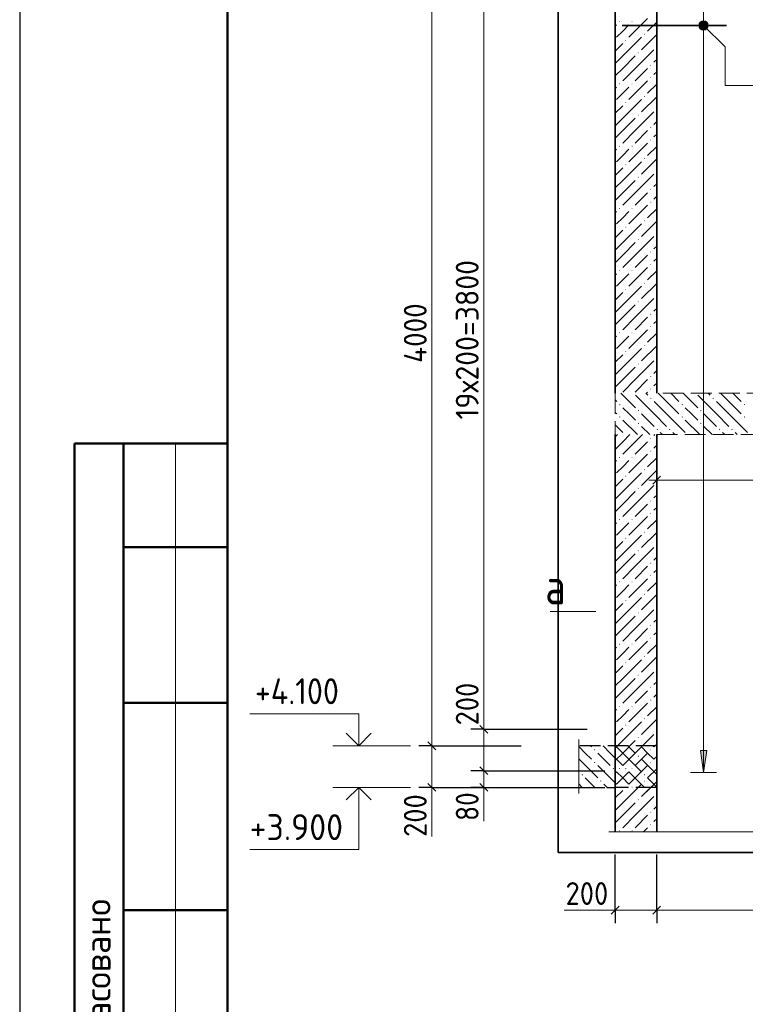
# Model space of a CAD drawing. Header units: millimetres. Extents: x 0 to 50400, y -12 to 35640.
# Tile 2 of 18: x 0 to 8386, y 12113 to 23502. Entities that reach past the tile are written whole.
import ezdxf

# ---------------------------------------------------------------- set-up
doc = ezdxf.new("R2010")
doc.units = ezdxf.units.MM
doc.linetypes.add('______2', pattern=[324, 240, -84])
for name, color, linetype, lineweight in [('Standard', 7, 'Continuous', 25), ('Высотные отметки', 7, 'Continuous', 25), ('ЖБ Лестница', 52, 'Continuous', 25), ('ЖБ Перекрытие верхний уровень', 7, 'Continuous', 35), ('ЖБ Стена верхний уровень', 7, 'Continuous', 35), ('Общий02', 7, 'Continuous', 18), ('Позиционная метка линия выноска', 7, 'Continuous', 13), ('Размерная линия_ общее', 7, 'Continuous', 13), ('Сечения символ', 7, 'Continuous', 25)]:
    doc.layers.add(name, color=color, linetype=linetype, lineweight=lineweight)
doc.layers.add('Размерная выноска', color=7, linetype='Continuous')
doc.layers.add('Стена ДОП П-обр. неравн', color=7, linetype='Continuous', true_color=0xa0a0a0)
doc.styles.add('ISOCPEUR', font='txt')

msp = doc.modelspace()

# ---------------------------------------------------------------- hatches: boundary and pattern name
at = {"layer": 'ЖБ Лестница', "linetype": 'Continuous', "lineweight": 18, "transparency": 33554687}
for points in [[(6929, 19050), (6936, 19058), (6944, 19050), (6936, 19042)], [(7289, 19122), (7296, 19130), (7304, 19122), (7296, 19114)], [(7649, 19050), (7656, 19058), (7664, 19050), (7656, 19042)], [(8009, 19122), (8016, 19130), (8024, 19122), (8016, 19114)], [(8369, 19050), (8376, 19058), (8384, 19050), (8376, 19042)], [(6929, 18906), (6936, 18914), (6944, 18906), (6936, 18898)], [(7145, 18978), (7152, 18986), (7160, 18978), (7152, 18970)], [(7649, 18906), (7656, 18914), (7664, 18906), (7656, 18898)], [(7865, 18978), (7872, 18986), (7880, 18978), (7872, 18970)], [(8369, 18906), (8376, 18914), (8384, 18906), (8376, 18898)], [(7145, 18834), (7152, 18842), (7160, 18834), (7152, 18826)], [(7865, 18834), (7872, 18842), (7880, 18834), (7872, 18826)], [(7361, 18762), (7368, 18770), (7376, 18762), (7368, 18754)], [(7505, 18762), (7512, 18770), (7520, 18762), (7512, 18754)], [(8081, 18762), (8088, 18770), (8096, 18762), (8088, 18754)], [(8225, 18762), (8232, 18770), (8240, 18762), (8232, 18754)]]:
    msp.add_hatch(color=7, dxfattribs=at).paths.add_polyline_path(points, flags=16)
at = {"layer": 'ЖБ Перекрытие верхний уровень', "linetype": 'Continuous', "lineweight": 18, "transparency": 33554687}
for points in [[(6638, 15055), (6645, 15063), (6653, 15055), (6645, 15047)], [(7358, 15055), (7362, 15059), (7362, 15050)], [(7142, 14983), (7149, 14991), (7157, 14983), (7149, 14975)], [(6638, 14911), (6645, 14919), (6653, 14911), (6645, 14903)], [(6854, 14839), (6861, 14847), (6869, 14839), (6861, 14831)], [(6998, 14839), (7005, 14847), (7013, 14839), (7005, 14831)], [(7358, 14911), (7362, 14915), (7362, 14906)], [(6494, 14767), (6501, 14775), (6509, 14767), (6501, 14759)], [(6710, 14695), (6717, 14703), (6725, 14695), (6717, 14687)], [(7214, 14767), (7221, 14775), (7229, 14767), (7221, 14759)], [(6926, 14623), (6933, 14631), (6941, 14623), (6940, 14622), (6926, 14622)], [(7070, 14623), (7077, 14631), (7085, 14623), (7084, 14622), (7070, 14622)]]:
    msp.add_hatch(color=7, dxfattribs=at).paths.add_polyline_path(points, flags=16)
at = {"layer": 'ЖБ Стена верхний уровень', "linetype": 'Continuous', "lineweight": 18, "transparency": 33554687}
for points in [[(6927, 23479), (6933, 23485), (6939, 23479), (6933, 23473)], [(7071, 23479), (7077, 23485), (7083, 23479), (7077, 23473)], [(6999, 23263), (7005, 23269), (7011, 23263), (7005, 23257)], [(7215, 23335), (7221, 23341), (7227, 23335), (7221, 23329)], [(7143, 23119), (7149, 23125), (7155, 23119), (7149, 23113)], [(7359, 23191), (7362, 23193), (7362, 23188)], [(7287, 22975), (7293, 22981), (7299, 22975), (7293, 22969)], [(7287, 22831), (7293, 22837), (7299, 22831), (7293, 22825)], [(6927, 22759), (6933, 22765), (6939, 22759), (6933, 22753)], [(7071, 22759), (7077, 22765), (7083, 22759), (7077, 22753)], [(7215, 22615), (7221, 22621), (7227, 22615), (7221, 22609)], [(6999, 22543), (7005, 22549), (7011, 22543), (7005, 22537)], [(7359, 22471), (7362, 22473), (7362, 22468)], [(7143, 22399), (7149, 22405), (7155, 22399), (7149, 22393)], [(7287, 22255), (7293, 22261), (7299, 22255), (7293, 22249)], [(7287, 22111), (7293, 22117), (7299, 22111), (7293, 22105)], [(6927, 22039), (6933, 22045), (6939, 22039), (6933, 22033)], [(7071, 22039), (7077, 22045), (7083, 22039), (7077, 22033)], [(7215, 21895), (7221, 21901), (7227, 21895), (7221, 21889)], [(6999, 21823), (7005, 21829), (7011, 21823), (7005, 21817)], [(7143, 21679), (7149, 21685), (7155, 21679), (7149, 21673)], [(7359, 21751), (7362, 21753), (7362, 21748)], [(7287, 21535), (7293, 21541), (7299, 21535), (7293, 21529)], [(6927, 21319), (6933, 21325), (6939, 21319), (6933, 21313)], [(7071, 21319), (7077, 21325), (7083, 21319), (7077, 21313)], [(7287, 21391), (7293, 21397), (7299, 21391), (7293, 21385)], [(6999, 21103), (7005, 21109), (7011, 21103), (7005, 21097)], [(7215, 21175), (7221, 21181), (7227, 21175), (7221, 21169)], [(7143, 20959), (7149, 20965), (7155, 20959), (7149, 20953)], [(7359, 21031), (7362, 21033), (7362, 21028)], [(7287, 20815), (7293, 20821), (7299, 20815), (7293, 20809)], [(7287, 20671), (7293, 20677), (7299, 20671), (7293, 20665)], [(6927, 20599), (6933, 20605), (6939, 20599), (6933, 20593)], [(7071, 20599), (7077, 20605), (7083, 20599), (7077, 20593)], [(6999, 20383), (7005, 20389), (7011, 20383), (7005, 20377)], [(7215, 20455), (7221, 20461), (7227, 20455), (7221, 20449)], [(7359, 20311), (7362, 20313), (7362, 20308)], [(7143, 20239), (7149, 20245), (7155, 20239), (7149, 20233)], [(7287, 20095), (7293, 20101), (7299, 20095), (7293, 20089)], [(7287, 19951), (7293, 19957), (7299, 19951), (7293, 19945)], [(6927, 19879), (6933, 19885), (6939, 19879), (6933, 19873)], [(7071, 19879), (7077, 19885), (7083, 19879), (7077, 19873)], [(7215, 19735), (7221, 19741), (7227, 19735), (7221, 19729)], [(6999, 19663), (7005, 19669), (7011, 19663), (7005, 19657)], [(7359, 19591), (7362, 19593), (7362, 19588)], [(7143, 19519), (7149, 19525), (7155, 19519), (7149, 19513)], [(7287, 19375), (7293, 19381), (7299, 19375), (7293, 19369)], [(7287, 19231), (7293, 19237), (7299, 19231), (7293, 19225)], [(7287, 18655), (7293, 18661), (7299, 18655), (7293, 18649)], [(7287, 18511), (7293, 18517), (7299, 18511), (7293, 18505)], [(6927, 18439), (6933, 18445), (6939, 18439), (6933, 18433)], [(7071, 18439), (7077, 18445), (7083, 18439), (7077, 18433)], [(6999, 18223), (7005, 18229), (7011, 18223), (7005, 18217)], [(7215, 18295), (7221, 18301), (7227, 18295), (7221, 18289)], [(7359, 18151), (7362, 18153), (7362, 18148)], [(7143, 18079), (7149, 18085), (7155, 18079), (7149, 18073)], [(7287, 17935), (7293, 17941), (7299, 17935), (7293, 17929)], [(7287, 17791), (7293, 17797), (7299, 17791), (7293, 17785)], [(6927, 17719), (6933, 17725), (6939, 17719), (6933, 17713)], [(7071, 17719), (7077, 17725), (7083, 17719), (7077, 17713)], [(7215, 17575), (7221, 17581), (7227, 17575), (7221, 17569)], [(6999, 17503), (7005, 17509), (7011, 17503), (7005, 17497)], [(7359, 17431), (7362, 17433), (7362, 17428)], [(7143, 17359), (7149, 17365), (7155, 17359), (7149, 17353)], [(7287, 17215), (7293, 17221), (7299, 17215), (7293, 17209)], [(6927, 16999), (6933, 17005), (6939, 16999), (6933, 16993)], [(7071, 16999), (7077, 17005), (7083, 16999), (7077, 16993)], [(7287, 17071), (7293, 17077), (7299, 17071), (7293, 17065)], [(7215, 16855), (7221, 16861), (7227, 16855), (7221, 16849)], [(6999, 16783), (7005, 16789), (7011, 16783), (7005, 16777)], [(7143, 16639), (7149, 16645), (7155, 16639), (7149, 16633)], [(7359, 16711), (7362, 16713), (7362, 16708)], [(7287, 16495), (7293, 16501), (7299, 16495), (7293, 16489)], [(7287, 16351), (7293, 16357), (7299, 16351), (7293, 16345)], [(6927, 16279), (6933, 16285), (6939, 16279), (6933, 16273)], [(7071, 16279), (7077, 16285), (7083, 16279), (7077, 16273)], [(6999, 16063), (7005, 16069), (7011, 16063), (7005, 16057)], [(7215, 16135), (7221, 16141), (7227, 16135), (7221, 16129)], [(7359, 15991), (7362, 15993), (7362, 15988)], [(7143, 15919), (7149, 15925), (7155, 15919), (7149, 15913)], [(7287, 15775), (7293, 15781), (7299, 15775), (7293, 15769)], [(7287, 15631), (7293, 15637), (7299, 15631), (7293, 15625)], [(6927, 15559), (6933, 15565), (6939, 15559), (6933, 15553)], [(7071, 15559), (7077, 15565), (7083, 15559), (7077, 15553)], [(7215, 15415), (7221, 15421), (7227, 15415), (7221, 15409)], [(6999, 15343), (7005, 15349), (7011, 15343), (7005, 15337)], [(7359, 15271), (7362, 15273), (7362, 15268)], [(7143, 15199), (7149, 15205), (7155, 15199), (7149, 15193)], [(7287, 15055), (7293, 15061), (7299, 15055), (7293, 15049)], [(6927, 14839), (6933, 14845), (6939, 14839), (6933, 14833)], [(7071, 14839), (7077, 14845), (7083, 14839), (7077, 14833)], [(7287, 14911), (7293, 14917), (7299, 14911), (7293, 14905)], [(7215, 14695), (7221, 14701), (7227, 14695), (7221, 14689)], [(6999, 14623), (7005, 14629), (7011, 14623), (7005, 14617)], [(7011, 14622), (7005, 14617), (7000, 14622)], [(7143, 14479), (7149, 14485), (7155, 14479), (7149, 14473)], [(7143, 14479), (7149, 14485), (7155, 14479), (7149, 14473)], [(7359, 14551), (7362, 14553), (7362, 14548)], [(7359, 14551), (7362, 14553), (7362, 14548)], [(7287, 14335), (7293, 14341), (7299, 14335), (7293, 14329)], [(7287, 14335), (7293, 14341), (7299, 14335), (7293, 14329)], [(6927, 14119), (6933, 14125), (6939, 14119), (6933, 14113)], [(6927, 14119), (6933, 14125), (6939, 14119), (6933, 14113)], [(7071, 14119), (7077, 14125), (7083, 14119), (7077, 14113)], [(7071, 14119), (7077, 14125), (7083, 14119), (7077, 14113)], [(7287, 14191), (7293, 14197), (7299, 14191), (7293, 14185)], [(7287, 14191), (7293, 14197), (7299, 14191), (7293, 14185)]]:
    msp.add_hatch(color=7, dxfattribs=at).paths.add_polyline_path(points, flags=16)
at = {"layer": 'Общий02', "linetype": 'Continuous', "lineweight": 13, "transparency": 33554687}
msp.add_hatch(color=7, dxfattribs=at).paths.add_polyline_path([(7868, 15047), (7904, 14795), (7940, 15047)])
at = {"layer": 'Позиционная метка линия выноска', "linetype": 'Continuous', "lineweight": 13, "transparency": 33554687}
for points in [[(7866, 23397), (7918, 23487), (7852, 23421)], [(7852, 23421), (7918, 23487), (7891, 23487)], [(7852, 23421), (7891, 23487), (7852, 23449)], [(7852, 23449), (7891, 23487), (7866, 23473)], [(7866, 23397), (7943, 23473), (7918, 23487)], [(7891, 23383), (7943, 23473), (7866, 23397)], [(7891, 23383), (7956, 23449), (7943, 23473)], [(7918, 23383), (7956, 23449), (7891, 23383)], [(7918, 23383), (7956, 23421), (7956, 23449)], [(7956, 23421), (7918, 23383), (7943, 23397)]]:
    msp.add_hatch(color=7, dxfattribs=at).paths.add_polyline_path(points)

# ---------------------------------------------------------------- linework, layer by layer
at = {"layer": 'Standard', "color": 7, "linetype": 'Continuous', "lineweight": 25, "transparency": 33554687}
for p, q in [((2400, 35040), (2400, 1270)), ((7317, 18130), (7407, 18220)), ((5319, 15339), (5409, 15249)), ((5319, 14859), (5409, 14769)), ((5319, 14667), (5409, 14577)), ((6837, 13157), (6927, 13247)), ((7317, 13157), (7407, 13247))]:
    msp.add_line(p, q, dxfattribs=at)
at = {"layer": 'Standard', "color": 7, "linetype": 'Continuous', "lineweight": 50, "transparency": 33554687}
for p, q in [((7, 18600), (0, 18600)), ((2400, 18600), (632, 18600)), ((632, 18600), (632, 10800)), ((632, 18600), (632, 10800)), ((1200, 18600), (1200, 10800)), ((2400, 17400), (1200, 17400)), ((2400, 15600), (1200, 15600)), ((2400, 13200), (1200, 13200))]:
    msp.add_line(p, q, dxfattribs=at)
at = {"layer": 'Standard', "color": 7, "linetype": 'Continuous', "lineweight": 13, "transparency": 33554687}
for p, q in [((1800, 18600), (1800, 10800)), ((7362, 18175), (7272, 18175)), ((7362, 18175), (10842, 18175)), ((5364, 14814), (5364, 14622)), ((5364, 14622), (5364, 14532)), ((6882, 13202), (6792, 13202)), ((6882, 13202), (7362, 13202)), ((7362, 13202), (14682, 13202))]:
    msp.add_line(p, q, dxfattribs=at)
at = {"layer": 'Standard', "color": 7, "linetype": 'Continuous', "lineweight": -3, "transparency": 33554687}
for p, q in [((7362, 18175), (7362, 18325)), ((7362, 18175), (7362, 18220)), ((7362, 18175), (7362, 18025)), ((5364, 15294), (5214, 15294)), ((5364, 15294), (5514, 15294)), ((5364, 14814), (5214, 14814)), ((5364, 14814), (5514, 14814)), ((5364, 14622), (5214, 14622)), ((5364, 14622), (5514, 14622)), ((5364, 14622), (6762, 14622)), ((6882, 13202), (6882, 13352)), ((7362, 13202), (7362, 13352)), ((6882, 13202), (6882, 13052)), ((7362, 13202), (7362, 13052))]:
    msp.add_line(p, q, dxfattribs=at)
at = {"layer": 'Standard', "color": 7, "linetype": 'Continuous', "lineweight": 25, "transparency": 33554687}
msp.add_lwpolyline([(0, 0), (50400, 0), (50400, 35640), (0, 35640), (0, 0)], close=True, dxfattribs=at)
at = {"layer": 'Standard', "color": 7, "linetype": 'Continuous', "lineweight": 13, "transparency": 33554687}
for points in [[(50400, 35640), (0, 35640), (0, 0), (50400, 0), (50400, 35640)], [(5364, 24414), (5364, 19379), (5364, 19379), (5364, 16192), (5364, 16192), (5364, 15294)], [(5364, 15294), (5364, 15197), (5364, 15197), (5364, 14814)]]:
    msp.add_lwpolyline(points, dxfattribs=at)
at = {"layer": 'Standard', "color": 7, "linetype": 'Continuous', "lineweight": 50, "transparency": 33554687}
msp.add_lwpolyline([(2400, 35040), (49800, 35040), (49800, 600), (2400, 600), (2400, 35040)], close=True, dxfattribs=at)
at = {"layer": 'Standard', "color": 254, "linetype": 'Continuous', "lineweight": 35, "true_color": 0xc4c4ff, "transparency": 33554687}
msp.add_lwpolyline([(6223, 13869), (24588, 13869), (24588, 32359), (6223, 32359), (6223, 13869)], dxfattribs=at)
at = {"layer": 'Standard', "color": 7, "linetype": 'Continuous', "lineweight": -3, "transparency": 33554687}
for points in [[(5364, 15294), (5391, 15294), (5391, 15294), (6559, 15294)], [(5364, 14814), (5370, 14814), (5370, 14814), (6762, 14814)], [(6882, 13202), (6882, 13222), (6882, 13222), (6882, 13222), (6882, 13222), (6882, 13533), (6882, 13533), (6882, 13845)], [(7362, 13202), (7362, 13222), (7362, 13222), (7362, 13222), (7362, 13222), (7362, 13777), (7362, 13777), (7362, 13845)]]:
    msp.add_lwpolyline(points, dxfattribs=at)
at = {"layer": 'Высотные отметки', "color": 7, "linetype": 'Continuous', "lineweight": 35, "transparency": 33554687}
for p, q in [((3918, 15102), (3773, 15247)), ((3918, 15102), (3773, 15247)), ((3918, 15102), (4063, 15247)), ((3918, 15102), (4063, 15247)), ((3918, 14622), (3773, 14477)), ((3918, 14622), (3773, 14477)), ((3918, 14622), (4063, 14477)), ((3918, 14622), (4063, 14477))]:
    msp.add_line(p, q, dxfattribs=at)
at = {"layer": 'Высотные отметки', "color": 7, "linetype": 'Continuous', "lineweight": 13, "transparency": 33554687}
for p, q in [((4518, 15102), (3618, 15102)), ((4518, 15102), (3618, 15102)), ((4518, 14622), (3618, 14622)), ((4518, 14622), (3618, 14622))]:
    msp.add_line(p, q, dxfattribs=at)
for points in [[(3918, 15102), (3918, 15474), (2658, 15474)], [(3918, 15102), (3918, 15474), (2658, 15474)], [(3918, 14622), (3918, 13902), (2658, 13902)], [(3918, 14622), (3918, 13902), (2658, 13902)]]:
    msp.add_lwpolyline(points, dxfattribs=at)
at = {"layer": 'ЖБ Лестница', "color": 7, "linetype": '______2', "lineweight": 13, "transparency": 33554687}
for p, q in [((6882, 19182), (6882, 18702)), ((11562, 19182), (7362, 19182)), ((7362, 18702), (10842, 18702))]:
    msp.add_line(p, q, dxfattribs=at)
at = {"layer": 'ЖБ Лестница', "color": 9, "linetype": 'Continuous', "lineweight": 18, "true_color": 0xc7c7c7, "transparency": 33554687}
for p, q in [((6948, 19182), (7116, 19014)), ((7332, 18942), (7116, 19158)), ((7236, 19182), (7260, 19158)), ((7476, 19086), (7380, 19182)), ((7524, 19182), (7620, 19086)), ((7668, 19182), (7836, 19014)), ((8052, 18942), (7836, 19158)), ((7956, 19182), (7980, 19158)), ((8196, 19086), (8100, 19182)), ((8244, 19182), (8340, 19086)), ((6882, 19104), (6900, 19086)), ((7332, 19086), (7476, 18942)), ((7476, 19086), (7620, 18942)), ((8052, 19086), (8196, 18942)), ((8196, 19086), (8340, 18942)), ((6882, 18960), (6900, 18942)), ((7044, 18942), (6972, 19014)), ((7116, 18870), (7044, 18942)), ((7188, 18942), (7332, 18798)), ((7332, 18942), (7476, 18798)), ((7476, 18942), (7692, 18726)), ((7764, 18942), (7692, 19014)), ((7836, 18870), (7764, 18942)), ((7908, 18942), (8052, 18798)), ((8052, 18942), (8196, 18798)), ((8196, 18942), (8412, 18726)), ((6882, 18816), (6972, 18726)), ((6972, 18870), (7140, 18702)), ((7188, 18798), (7284, 18702)), ((7692, 18870), (7860, 18702)), ((7908, 18798), (8004, 18702)), ((7428, 18702), (7404, 18726)), ((7548, 18726), (7572, 18702)), ((8148, 18702), (8124, 18726)), ((8268, 18726), (8292, 18702))]:
    msp.add_line(p, q, dxfattribs=at)
at = {"layer": 'ЖБ Перекрытие верхний уровень', "color": 7, "linetype": '______2', "lineweight": 25, "transparency": 33554687}
for p, q in [((7362, 15102), (6463, 15102)), ((7362, 14622), (7362, 15102)), ((6463, 14622), (6882, 14622))]:
    msp.add_line(p, q, dxfattribs=at)
at = {"layer": 'ЖБ Перекрытие верхний уровень', "color": 9, "linetype": 'Continuous', "lineweight": 18, "true_color": 0xc7c7c7, "transparency": 33554687}
for p, q in [((6537, 15019), (6465, 15091)), ((6598, 15102), (6609, 15091)), ((6825, 15019), (6742, 15102)), ((6886, 15102), (6969, 15019)), ((7030, 15102), (7113, 15019)), ((7257, 15019), (7185, 15091)), ((7318, 15102), (7329, 15091)), ((6465, 14947), (6681, 14731)), ((6609, 14947), (6537, 15019)), ((6681, 15019), (6825, 14875)), ((6825, 15019), (6969, 14875)), ((6969, 15019), (7185, 14803)), ((7185, 14947), (7362, 14770)), ((7329, 14947), (7257, 15019)), ((6681, 14875), (6897, 14659)), ((6463, 14805), (6465, 14803)), ((6537, 14731), (6646, 14622)), ((6969, 14731), (6897, 14803)), ((7041, 14659), (6969, 14731)), ((7041, 14803), (7222, 14622)), ((7257, 14731), (7362, 14626)), ((6463, 14661), (6502, 14622)), ((6790, 14622), (6753, 14659))]:
    msp.add_line(p, q, dxfattribs=at)
at = {"layer": 'ЖБ Стена верхний уровень', "color": 7, "linetype": 'Continuous', "lineweight": 35, "transparency": 33554687}
for p, q in [((6882, 24702), (6882, 19182)), ((7362, 19182), (7362, 24702)), ((6882, 18702), (6882, 14109)), ((7362, 14109), (7362, 18702)), ((6882, 14622), (6882, 14109)), ((7362, 14109), (7362, 14622))]:
    msp.add_line(p, q, dxfattribs=at)
at = {"layer": 'ЖБ Стена верхний уровень', "color": 251, "linetype": 'Continuous', "lineweight": 18, "true_color": 0x494949, "transparency": 33554687}
for p, q in [((7257, 23515), (7041, 23299)), ((7362, 23475), (7257, 23371)), ((6897, 23443), (6882, 23427)), ((6897, 23299), (6969, 23371)), ((6969, 23371), (7041, 23443)), ((6969, 23083), (7185, 23299)), ((7362, 23331), (7185, 23155)), ((6969, 23227), (6882, 23139)), ((7113, 22939), (7329, 23155)), ((6969, 23083), (6882, 22995)), ((7113, 23083), (6969, 22939)), ((7362, 23043), (7329, 23011)), ((6969, 22939), (6882, 22851)), ((7113, 22939), (6969, 22795)), ((7257, 22939), (7113, 22795)), ((7329, 22867), (7362, 22899)), ((7257, 22795), (7041, 22579)), ((6897, 22723), (6882, 22707)), ((6969, 22651), (7041, 22723)), ((7362, 22755), (7257, 22651)), ((6897, 22579), (6969, 22651)), ((6969, 22363), (7185, 22579)), ((7362, 22611), (7185, 22435)), ((6969, 22507), (6882, 22419)), ((6969, 22363), (6882, 22275)), ((7113, 22363), (6969, 22219)), ((7113, 22219), (7329, 22435)), ((7362, 22323), (7329, 22291)), ((6969, 22219), (6882, 22131)), ((7113, 22219), (6969, 22075)), ((7257, 22219), (7113, 22075)), ((7329, 22147), (7362, 22179)), ((6897, 22003), (6882, 21987)), ((6969, 21931), (7041, 22003)), ((7257, 22075), (7041, 21859)), ((7362, 22035), (7257, 21931)), ((6897, 21859), (6969, 21931)), ((7362, 21891), (7185, 21715)), ((6969, 21787), (6882, 21699)), ((6969, 21643), (7185, 21859)), ((6969, 21643), (6882, 21555)), ((7113, 21643), (6969, 21499)), ((7113, 21499), (7329, 21715)), ((7362, 21603), (7329, 21571)), ((6969, 21499), (6882, 21411)), ((7113, 21499), (6969, 21355)), ((7257, 21499), (7113, 21355)), ((7329, 21427), (7362, 21459)), ((7257, 21355), (7041, 21139)), ((7362, 21315), (7257, 21211)), ((6897, 21283), (6882, 21267)), ((6897, 21139), (6969, 21211)), ((6969, 21211), (7041, 21283)), ((6969, 20923), (7185, 21139)), ((7362, 21171), (7185, 20995)), ((6969, 21067), (6882, 20979)), ((7113, 20779), (7329, 20995)), ((6969, 20923), (6882, 20835)), ((7113, 20923), (6969, 20779)), ((7362, 20883), (7329, 20851)), ((6969, 20779), (6882, 20691)), ((7113, 20779), (6969, 20635)), ((7257, 20779), (7113, 20635)), ((7329, 20707), (7362, 20739)), ((7257, 20635), (7041, 20419)), ((6897, 20563), (6882, 20547)), ((6969, 20491), (7041, 20563)), ((7362, 20595), (7257, 20491)), ((6897, 20419), (6969, 20491)), ((6969, 20203), (7185, 20419)), ((7362, 20451), (7185, 20275)), ((6969, 20347), (6882, 20259)), ((7113, 20059), (7329, 20275)), ((6969, 20203), (6882, 20115)), ((7113, 20203), (6969, 20059)), ((7362, 20163), (7329, 20131)), ((6969, 20059), (6882, 19971)), ((7113, 20059), (6969, 19915)), ((7257, 20059), (7113, 19915)), ((7329, 19987), (7362, 20019)), ((6897, 19843), (6882, 19827)), ((6969, 19771), (7041, 19843)), ((7257, 19915), (7041, 19699)), ((7362, 19875), (7257, 19771)), ((6897, 19699), (6969, 19771)), ((7362, 19731), (7185, 19555)), ((6969, 19627), (6882, 19539)), ((6969, 19483), (7185, 19699)), ((6969, 19483), (6882, 19395)), ((7113, 19483), (6969, 19339)), ((7113, 19339), (7329, 19555)), ((7362, 19443), (7329, 19411)), ((6969, 19339), (6882, 19251)), ((7113, 19339), (6969, 19195)), ((7257, 19339), (7113, 19195)), ((7329, 19267), (7362, 19299)), ((7257, 19195), (7245, 19182)), ((6909, 18702), (6882, 18675)), ((7053, 18702), (6969, 18619)), ((7113, 18619), (7197, 18702)), ((7341, 18702), (7329, 18691)), ((6969, 18619), (6882, 18531)), ((7113, 18619), (6969, 18475)), ((7257, 18619), (7113, 18475)), ((7329, 18547), (7362, 18579)), ((7257, 18475), (7041, 18259)), ((6897, 18403), (6882, 18387)), ((6969, 18331), (7041, 18403)), ((7362, 18435), (7257, 18331)), ((6897, 18259), (6969, 18331)), ((6969, 18043), (7185, 18259)), ((7362, 18291), (7185, 18115)), ((6969, 18187), (6882, 18099)), ((7113, 17899), (7329, 18115)), ((6969, 18043), (6882, 17955)), ((7113, 18043), (6969, 17899)), ((7362, 18003), (7329, 17971)), ((6969, 17899), (6882, 17811)), ((7113, 17899), (6969, 17755)), ((7257, 17899), (7113, 17755)), ((7329, 17827), (7362, 17859)), ((6897, 17683), (6882, 17667)), ((6969, 17611), (7041, 17683)), ((7257, 17755), (7041, 17539)), ((7362, 17715), (7257, 17611)), ((6897, 17539), (6969, 17611)), ((7362, 17571), (7185, 17395)), ((6969, 17467), (6882, 17379)), ((6969, 17323), (7185, 17539)), ((6969, 17323), (6882, 17235)), ((7113, 17323), (6969, 17179)), ((7113, 17179), (7329, 17395)), ((7362, 17283), (7329, 17251)), ((6969, 17179), (6882, 17091)), ((7113, 17179), (6969, 17035)), ((7257, 17179), (7113, 17035)), ((7329, 17107), (7362, 17139)), ((7257, 17035), (7041, 16819)), ((7362, 16995), (7257, 16891)), ((6897, 16963), (6882, 16947)), ((6897, 16819), (6969, 16891)), ((6969, 16891), (7041, 16963)), ((6969, 16747), (6882, 16659)), ((6969, 16603), (7185, 16819)), ((7362, 16851), (7185, 16675)), ((7113, 16459), (7329, 16675)), ((6969, 16603), (6882, 16515)), ((7113, 16603), (6969, 16459)), ((7362, 16563), (7329, 16531)), ((6969, 16459), (6882, 16371)), ((7113, 16459), (6969, 16315)), ((7257, 16459), (7113, 16315)), ((7329, 16387), (7362, 16419)), ((7257, 16315), (7041, 16099)), ((6897, 16243), (6882, 16227)), ((6969, 16171), (7041, 16243)), ((7362, 16275), (7257, 16171)), ((6897, 16099), (6969, 16171)), ((6969, 15883), (7185, 16099)), ((7362, 16131), (7185, 15955)), ((6969, 16027), (6882, 15939)), ((7113, 15739), (7329, 15955)), ((6969, 15883), (6882, 15795)), ((7113, 15883), (6969, 15739)), ((7362, 15843), (7329, 15811)), ((6969, 15739), (6882, 15651)), ((7113, 15739), (6969, 15595)), ((7257, 15739), (7113, 15595)), ((7329, 15667), (7362, 15699)), ((6897, 15523), (6882, 15507)), ((6969, 15451), (7041, 15523)), ((7257, 15595), (7041, 15379)), ((7362, 15555), (7257, 15451)), ((6897, 15379), (6969, 15451)), ((6969, 15163), (7185, 15379)), ((7362, 15411), (7185, 15235)), ((6969, 15307), (6882, 15219)), ((6969, 15163), (6882, 15075)), ((7113, 15163), (6969, 15019)), ((7113, 15019), (7329, 15235)), ((7362, 15123), (7329, 15091)), ((6969, 15019), (6882, 14931)), ((7113, 15019), (6969, 14875)), ((7257, 15019), (7113, 14875)), ((7329, 14947), (7362, 14979)), ((7257, 14875), (7041, 14659)), ((7362, 14835), (7257, 14731)), ((6897, 14803), (6882, 14787)), ((6897, 14659), (6969, 14731)), ((6969, 14731), (7041, 14803)), ((6969, 14587), (6882, 14499)), ((6969, 14587), (6882, 14499)), ((6969, 14443), (7185, 14659)), ((6969, 14443), (7149, 14622)), ((7362, 14691), (7185, 14515)), ((7293, 14622), (7185, 14515)), ((7113, 14299), (7329, 14515)), ((7113, 14299), (7329, 14515)), ((6969, 14443), (6882, 14355)), ((6969, 14443), (6882, 14355)), ((7113, 14443), (6969, 14299)), ((7113, 14443), (6969, 14299)), ((7362, 14403), (7329, 14371)), ((7362, 14403), (7329, 14371)), ((6969, 14299), (6882, 14211)), ((6969, 14299), (6882, 14211)), ((7113, 14299), (6969, 14155)), ((7113, 14299), (6969, 14155)), ((7257, 14299), (7113, 14155)), ((7257, 14299), (7113, 14155)), ((7329, 14227), (7362, 14259)), ((7329, 14227), (7362, 14259)), ((7257, 14155), (7211, 14109)), ((7257, 14155), (7211, 14109)), ((7362, 14115), (7355, 14109)), ((7362, 14115), (7355, 14109))]:
    msp.add_line(p, q, dxfattribs=at)
at = {"layer": 'ЖБ Стена верхний уровень', "color": 253, "linetype": '______2', "lineweight": -3, "true_color": 0xababab, "transparency": 33554687}
for p, q in [((4833, 15102), (5628, 15102)), ((7362, 14622), (6882, 14622))]:
    msp.add_line(p, q, dxfattribs=at)
at = {"layer": 'Общий02', "color": 251, "linetype": 'Continuous', "lineweight": 13, "true_color": 0x494949, "transparency": 33554687}
for p, q in [((7904, 24875), (7904, 14795)), ((7940, 15047), (7868, 15047)), ((7868, 15047), (7904, 14795)), ((7904, 15047), (7904, 15065)), ((7904, 14795), (7940, 15047)), ((8054, 14795), (7754, 14795)), ((7904, 14795), (7904, 14795)), ((7904, 14795), (7904, 14795)), ((7904, 14795), (7904, 14795))]:
    msp.add_line(p, q, dxfattribs=at)
at = {"layer": 'Позиционная метка линия выноска', "color": 7, "linetype": 'Continuous', "lineweight": 13, "transparency": 33554687}
for p, q in [((7866, 23473), (7866, 23473)), ((7943, 23473), (7943, 23473)), ((7866, 23397), (7866, 23397)), ((7943, 23397), (7943, 23397)), ((6132, 16657), (6660, 16657))]:
    msp.add_line(p, q, dxfattribs=at)
msp.add_lwpolyline([(10937, 22741), (8153, 22741), (8153, 23186), (7904, 23435)], dxfattribs=at)
msp.add_circle((7904, 23435), 54, dxfattribs=at)
at = {"layer": 'Размерная выноска', "color": 251, "linetype": 'Continuous', "lineweight": 13, "true_color": 0x656565, "transparency": 33554687}
msp.add_line((5364, 18246), (5364, 17838), dxfattribs=at)
at = {"layer": 'Размерная выноска', "color": 7, "linetype": 'Continuous', "lineweight": 13, "transparency": 33554687}
for p, q in [((6463, 14550), (6463, 15174)), ((5364, 15102), (5364, 14718)), ((4764, 14622), (4764, 14053)), ((5364, 14622), (5364, 14231)), ((6810, 14109), (7434, 14109)), ((6810, 14109), (7434, 14109)), ((16626, 14109), (7290, 14109)), ((6882, 13202), (6294, 13202))]:
    msp.add_line(p, q, dxfattribs=at)
at = {"layer": 'Размерная линия_ общее', "color": 7, "linetype": 'Continuous', "lineweight": 13, "transparency": 33554687}
for p, q in [((4764, 24702), (4764, 15102)), ((4764, 15102), (4764, 14622)), ((4764, 14622), (4764, 14532))]:
    msp.add_line(p, q, dxfattribs=at)
at = {"layer": 'Размерная линия_ общее', "color": 7, "linetype": 'Continuous', "lineweight": -3, "transparency": 33554687}
for p, q in [((4764, 15102), (4614, 15102)), ((4764, 15102), (4914, 15102)), ((4764, 15102), (5796, 15102)), ((4764, 14622), (4614, 14622)), ((4764, 14622), (4914, 14622)), ((4764, 14622), (6560, 14622))]:
    msp.add_line(p, q, dxfattribs=at)
at = {"layer": 'Размерная линия_ общее', "color": 7, "linetype": 'Continuous', "lineweight": 25, "transparency": 33554687}
for p, q in [((4719, 15147), (4809, 15057)), ((4719, 14667), (4809, 14577))]:
    msp.add_line(p, q, dxfattribs=at)
at = {"layer": 'Стена ДОП П-обр. неравн', "color": 7, "linetype": 'Continuous', "lineweight": 35, "transparency": 33554687}
msp.add_line((6964, 23435), (8168, 23435), dxfattribs=at)

# ---------------------------------------------------------------- texts
at = {"layer": 'Standard', "color": 7, "linetype": 'Continuous', "lineweight": 25, "transparency": 33554687, "char_height": 264, "attachment_point": 7, "rotation": 90, "style": 'ISOCPEUR'}
for s, insert, width in [('\\W0.95;19х200=3800', (5304, 18877), 2103.76), ('\\W0.91;200', (5304, 15339), 674.39), ('\\W0.87;80', (5304, 14234), 484.73)]:
    msp.add_mtext(s, dxfattribs=dict(at, insert=insert, width=width))
at = {"layer": 'Standard', "color": 7, "linetype": 'Continuous', "lineweight": 50, "transparency": 33554687, "insert": (1050, 11114), "char_height": 300, "width": 2486.25, "attachment_point": 7, "rotation": 90, "style": 'ISOCPEUR'}
msp.add_mtext('\\A1;{\\fISOCPEUR|i0|b0;\\H300.000000;\\W1.000000;\\C7;Согласовано}\\P', dxfattribs=at)
at = {"layer": 'Standard', "color": 7, "linetype": 'Continuous', "lineweight": 25, "transparency": 33554687, "insert": (6309, 13262), "char_height": 264, "width": 674.38, "attachment_point": 7, "style": 'ISOCPEUR'}
msp.add_mtext('\\W0.91;200', dxfattribs=at)
at = {"layer": 'Высотные отметки', "color": 7, "linetype": 'Continuous', "lineweight": 25, "transparency": 33554687, "char_height": 300, "attachment_point": 7, "style": 'ISOCPEUR'}
for s, insert, width in [('\\W0.90;+4.100', (2718, 15584), 1244.56), ('\\W0.95;+3.900', (2658, 14012), 1281.44)]:
    msp.add_mtext(s, dxfattribs=dict(at, insert=insert, width=width))
at = {"layer": 'Размерная линия_ общее', "color": 7, "linetype": 'Continuous', "lineweight": 25, "transparency": 33554687, "char_height": 264, "attachment_point": 7, "rotation": 90, "style": 'ISOCPEUR'}
for s, insert, width in [('\\W0.93;4000', (4704, 19532), 888.46), ('\\W0.91;200', (4704, 14049), 674.38)]:
    msp.add_mtext(s, dxfattribs=dict(at, insert=insert, width=width))
at = {"layer": 'Сечения символ', "color": 7, "linetype": 'Continuous', "lineweight": 35, "transparency": 33554687, "insert": (6074, 16739), "char_height": 420, "width": 503.77, "attachment_point": 7, "style": 'ISOCPEUR'}
msp.add_mtext('\\W0.80;а', dxfattribs=at)

doc.saveas('drawing.dxf')
